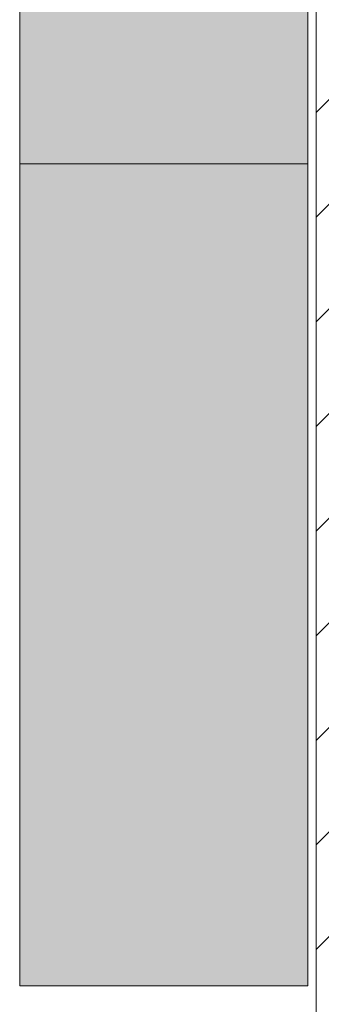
# Model space of a CAD drawing. Header units: metres. Extents: x -3.6 to 84.5, y -11 to 16.8.
# Tile 130 of 256: x 36.1 to 36.466, y 0.883 to 2.08. Entities that reach past the tile are written whole.
import ezdxf

# ---------------------------------------------------------------- set-up
doc = ezdxf.new("R2010")
doc.units = ezdxf.units.M
doc.header["$MEASUREMENT"] = 0
doc.linetypes.add('Wipeout_Contour', pattern=[1, 0, -1])
doc.layers.add('605 - Struktur.Wand Innen', color=7, linetype='Continuous')
doc.layers.add('701 - Einrichtung.Möbel', color=7, linetype='Continuous')

msp = doc.modelspace()

# ---------------------------------------------------------------- hatches: boundary and pattern name
at = {"layer": '701 - Einrichtung.Möbel', "linetype": 'Continuous', "lineweight": 0, "true_color": 0x3a3a3a}
msp.add_hatch(color=250, dxfattribs=at).paths.add_polyline_path([(36.1, 0.905), (36.45, 0.905), (36.45, 2.905), (36.1, 2.905)])

# ---------------------------------------------------------------- linework, layer by layer
at = {"layer": '701 - Einrichtung.Möbel', "color": 7, "linetype": 'Continuous', "lineweight": 5, "true_color": 0xebebeb}
msp.add_line((36.1, 1.905), (36.45, 1.905), dxfattribs=at)
at = {"layer": '701 - Einrichtung.Möbel', "color": 7, "linetype": 'Continuous', "lineweight": 5, "true_color": 0xebebeb, "flags": 128}
msp.add_lwpolyline([(36.1, 0.905), (36.1, 2.905), (36.45, 2.905), (36.45, 0.905)], close=True, dxfattribs=at)

# ---------------------------------------------------------------- wipeouts: each hides what was drawn before it
at = {"color": 254, "linetype": 'Wipeout_Contour', "lineweight": 0, "ltscale": 146.437849}
msp.add_wipeout([(36.6, 3.285), (36.46, 3.285), (36.46, 0.7), (36.6, 0.7)], dxfattribs=at).dxf.layer = '605 - Struktur.Wand Innen'

# ---------------------------------------------------------------- next in the draw order: hatches: boundary and pattern name
at = {"layer": '605 - Struktur.Wand Innen', "linetype": 'Continuous', "lineweight": 0, "true_color": 0x000000}
h = msp.add_hatch(dxfattribs=at)
h.set_pattern_fill('MW_Ziegel_0001', color=18, style=0, pattern_type=2)
h.set_pattern_definition([(45, (0, 0), (-0.0636396, 0.0636396), [])])
h.paths.add_polyline_path([(36.6, 3.285), (36.46, 3.285), (36.46, 0.7), (36.6, 0.7)])

# ---------------------------------------------------------------- next in the draw order: linework, layer by layer
at = {"layer": '605 - Struktur.Wand Innen', "color": 7, "linetype": 'Continuous', "lineweight": 18, "flags": 128}
msp.add_lwpolyline([(36.46, 3.285), (36.46, 0.7)], dxfattribs=at)

doc.saveas('drawing.dxf')
